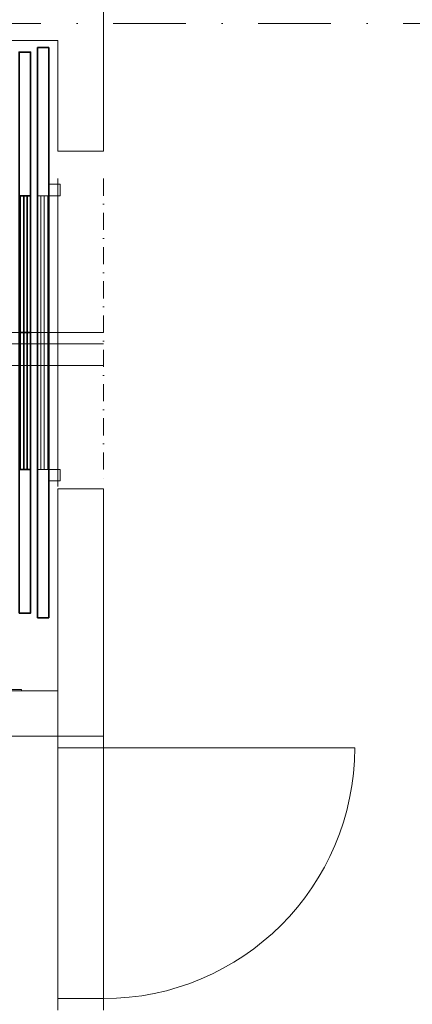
# Model space of a CAD drawing. Header units: millimetres. Extents: x 144573 to 336993, y 74252 to 247042.
# Tile 138 of 256: x 163494 to 165214, y 182155 to 186472. Entities that reach past the tile are written whole.
import ezdxf

# ---------------------------------------------------------------- set-up
doc = ezdxf.new("R2010")
doc.units = ezdxf.units.MM
doc.linetypes.add('CK_Čerchovaná 50', pattern=[6, 3, -1.5, 0, -1.5])
doc.linetypes.add('ČERCHOVANÁ', pattern=[25.4, 12.7, -6.35, 0, -6.35])
for name, color, linetype, lineweight in [('NOVA', 255, 'Continuous', 0), ('NOVÁ TENKÁ', 255, 'Continuous', 0), ('OSY', 255, 'Continuous', 0), ('TENKA', 255, 'Continuous', 0), ('TEXT_35', 255, 'Continuous', 0), ('ŽB', 255, 'Continuous', 0)]:
    doc.layers.add(name, color=color, linetype=linetype, lineweight=lineweight)

# ---------------------------------------------------------------- blocks, each defined once
blk = doc.blocks.new('ev výtah')
at = {"layer": 'NOVÁ TENKÁ'}
for p, q in [((29915.4, 10892.4), (29915.4, 13392.4)), ((30010.4, 10892.4), (30010.4, 13392.4)), ((30060.4, 11492.4), (30060.4, 10892.4)), ((29460.4, 11132.4), (29410.4, 11132.4)), ((29410.4, 11132.4), (29410.4, 11082.4)), ((29460.4, 11082.4), (29460.4, 11132.4)), ((30660.4, 11132.4), (30710.4, 11132.4)), ((30660.4, 11082.4), (30660.4, 11132.4)), ((30710.4, 11132.4), (30710.4, 11082.4)), ((29410.4, 11082.4), (29460.4, 11082.4)), ((29460.4, 11092.4), (30660.4, 11092.4)), ((30710.4, 11082.4), (30660.4, 11082.4))]:
    blk.add_line(p, q, dxfattribs=at)
at = {"layer": 'NOVÁ TENKÁ', "ltscale": 0.25}
for p, q in [((28495.4, 11252.4), (28495.4, 11322.4)), ((28490.4, 11252.4), (28495.4, 11252.4))]:
    blk.add_line(p, q, dxfattribs=at)
at = {"layer": 'NOVÁ TENKÁ', "lineweight": 35}
for p, q in [((28810.4, 11132.4), (28810.4, 11182.4)), ((28810.4, 11182.4), (31310.4, 11182.4)), ((31310.4, 11182.4), (31310.4, 11132.4)), ((31310.4, 11132.4), (28810.4, 11132.4))]:
    blk.add_line(p, q, dxfattribs=at)
for points in [[(28830.4, 11262.4), (31290.4, 11262.4), (31290.4, 11212.4), (28830.4, 11212.4)], [(30060.4, 11212.4), (30060.4, 11257.4), (29460.4, 11257.4), (29460.4, 11212.4)], [(30660.4, 11212.4), (30660.4, 11257.4), (30060.4, 11257.4), (30060.4, 11212.4)]]:
    blk.add_lwpolyline(points, close=True, dxfattribs=at)
for points in [[(29460.4, 11242.4), (30060.4, 11242.4)], [(29460.4, 11227.4), (30060.4, 11227.4)], [(30060.4, 11242.4), (30660.4, 11242.4)], [(30060.4, 11227.4), (30660.4, 11227.4)]]:
    blk.add_lwpolyline(points, dxfattribs=at)
at = {"layer": 'NOVÁ TENKÁ'}
for points in [[(30060.4, 11137.4), (30060.4, 11182.4), (29460.4, 11182.4), (29460.4, 11137.4)], [(30660.4, 11137.4), (30660.4, 11182.4), (30060.4, 11182.4), (30060.4, 11137.4)]]:
    blk.add_lwpolyline(points, close=True, dxfattribs=at)
for points in [[(29460.4, 11167.4), (30060.4, 11167.4)], [(29460.4, 11152.4), (30060.4, 11152.4)], [(30060.4, 11167.4), (30660.4, 11167.4)], [(30060.4, 11152.4), (30660.4, 11152.4)]]:
    blk.add_lwpolyline(points, dxfattribs=at)

msp = doc.modelspace()

# ---------------------------------------------------------------- linework, layer by layer
at = {"layer": 'NOVA'}
for p, q in [((163661.48, 183530.259), (161561.48, 183530.259)), ((163661.48, 183330.258), (161561.48, 183330.259)), ((163661.529, 183330.299), (163661.529, 183280.299)), ((163711.48, 183330.279), (163711.48, 183330.258)), ((163861.48, 183330.279), (163861.48, 183330.258)), ((163861.48, 183330.258), (163861.48, 183280.258)), ((163861.48, 183280.258), (164961.48, 183280.258)), ((163661.48, 182180.258), (163661.48, 182130.258)), ((163861.48, 182180.258), (163861.48, 182130.258))]:
    msp.add_line(p, q, dxfattribs=at)
for points in [[(163661.529, 183330.258), (163861.48, 183330.258)], [(163661.48, 183280.258), (163861.48, 183280.258)], [(163661.48, 182180.258), (163661.48, 183280.258)], [(163861.48, 182180.258), (163861.48, 183280.258)], [(163661.48, 182180.258), (163861.48, 182180.258)]]:
    msp.add_lwpolyline(points, close=True, dxfattribs=at)
msp.add_arc((163861.48, 183280.258), 1100, 270, 0, dxfattribs=at)
at = {"layer": 'OSY', "linetype": 'ČERCHOVANÁ', "ltscale": 25}
msp.add_line((173748.036, 186455.259), (146109.064, 186455.259), dxfattribs=at)
at = {"layer": 'TENKA', "ltscale": 5}
msp.add_line((163661.48, 184425.259), (163661.48, 185775.259), dxfattribs=at)
at = {"layer": 'TENKA', "linetype": 'CK_Čerchovaná 50', "ltscale": 25}
msp.add_line((163861.48, 185775.259), (163861.48, 184425.259), dxfattribs=at)
at = {"layer": 'ŽB'}
for p, q in [((163861.48, 187082.759), (163861.48, 185895.259)), ((161561.48, 186380.259), (163661.48, 186380.259)), ((163661.48, 186380.259), (163661.48, 185895.259)), ((163661.48, 185895.259), (163861.48, 185895.259)), ((163661.48, 184415.259), (163661.48, 183330.258)), ((163661.48, 184415.259), (163861.48, 184415.259)), ((163861.48, 184415.259), (163861.48, 183330.279)), ((163661.48, 183530.259), (163366.48, 183530.259)), ((163661.48, 183330.279), (163861.48, 183330.279))]:
    msp.add_line(p, q, dxfattribs=at)

# ---------------------------------------------------------------- block references
at = {"layer": 'TEXT_35', "rotation": 90}
msp.add_blockref('ev výtah', (174753.887, 155039.82), dxfattribs=at)

doc.saveas('drawing.dxf')
